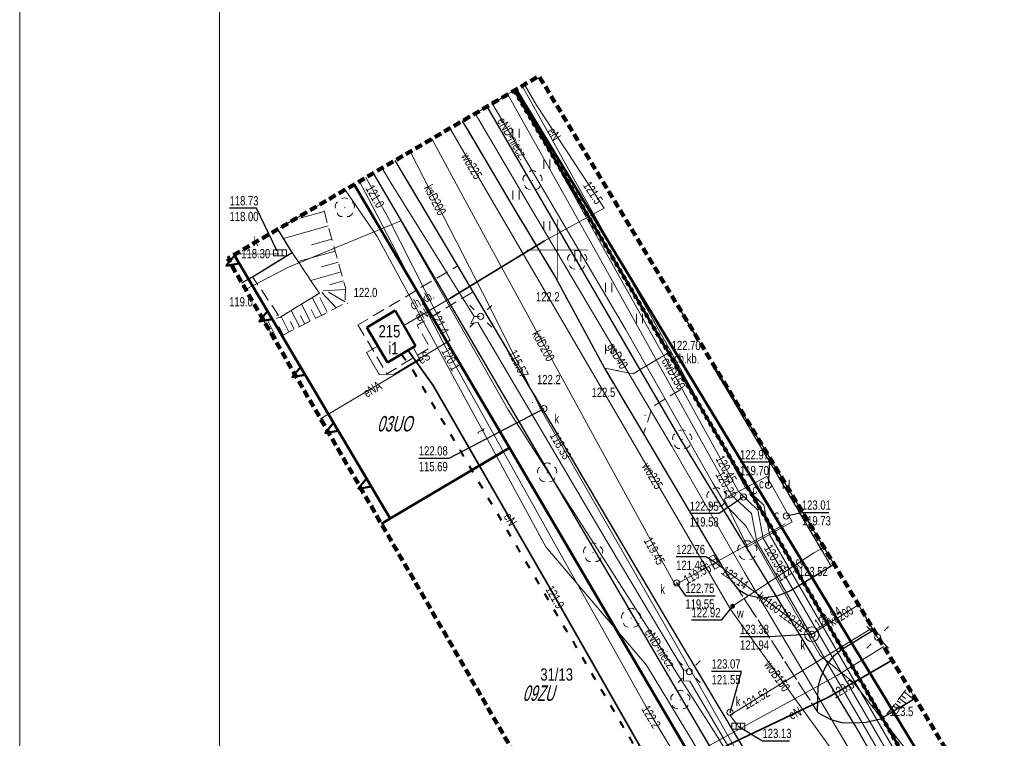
# Model space of a CAD drawing. Header units: millimetres. Extents: x 7464056 to 7464277, y 5957530 to 5957827.
# Tile 19 of 22: x 7464056 to 7464136, y 5957710 to 5957769. Entities that reach past the tile are written whole.
import ezdxf
from ezdxf.enums import TextEntityAlignment as Align

# ---------------------------------------------------------------- set-up
doc = ezdxf.new("R2010")
doc.units = ezdxf.units.MM
doc.header["$MEASUREMENT"] = 0
for name, pattern in [('1', [0.6, 0.3, -0.3]), ('1.0_0.5', [1.5, 1, -0.5]), ('1.5_0.5', [2, 1.5, -0.5]), ('2', [0.9, 0.6, -0.3]), ('219-500', [0]), ('ACAD_ISO03W100', [30, 12, -18]), ('egug-500', [1, 0.5, -0.5])]:
    doc.linetypes.add(name, pattern=pattern)
doc.layers.get('0').update_dxf_attribs({"color": 2, "linetype": 'CONTINUOUS', "lineweight": 0, "plot": 0})
for name, color, linetype in [('000 Inne (niezydentyfikowane)', 7, 'CONTINUOUS'), ('203-punkt graniczny', 7, 'CONTINUOUS'), ('218-kontur użytku gruntowego', 7, 'CONTINUOUS'), ('312-budynek ewidencyjny', 7, 'CONTINUOUS'), ('312-oznaczenie budynku ewidencyjnego', 7, 'CONTINUOUS'), ('312-oznaczenie budynku ewidencyjnego-Atr117', 7, 'CONTINUOUS'), ('chodnik', 7, 'CONTINUOUS'), ('chodnik-Atr17', 7, 'CONTINUOUS'), ('drzewo liściaste', 7, 'CONTINUOUS'), ('jezdnia', 7, 'CONTINUOUS'), ('komora podziemna', 7, 'CONTINUOUS'), ('kratka ściekowa', 7, 'CONTINUOUS'), ('kratka ściekowa-Atr17', 7, 'CONTINUOUS'), ('krawężnik', 7, 'CONTINUOUS'), ('latarnia', 7, 'CONTINUOUS'), ('obudowa ochronna przewodu', 7, 'CONTINUOUS'), ('pikieta naturalna', 7, 'CONTINUOUS'), ('pikieta naturalna-Atr2', 7, 'CONTINUOUS'), ('pikieta sztuczna', 7, 'CONTINUOUS'), ('pikieta sztuczna-Atr2', 7, 'CONTINUOUS'), ('przewód ciepłowniczy', 7, 'CONTINUOUS'), ('przewód ciepłowniczy-Atr1', 7, 'CONTINUOUS'), ('przewód elektroenergetyczny podziemny', 7, 'CONTINUOUS'), ('przewód elektroenergetyczny podziemny-Atr1', 7, 'CONTINUOUS'), ('przewód gazowy', 7, 'CONTINUOUS'), ('przewód gazowy-Atr1', 7, 'CONTINUOUS'), ('przewód kanalizacyjny', 7, 'CONTINUOUS'), ('przewód kanalizacyjny-Atr1', 7, 'CONTINUOUS'), ('przewód telekomunikacyjny podziemny', 7, 'CONTINUOUS'), ('przewód telekomunikacyjny podziemny-Atr1', 7, 'CONTINUOUS'), ('przewód wodociągowy', 7, 'CONTINUOUS'), ('przewód wodociągowy-Atr1', 7, 'CONTINUOUS'), ('rzedna', 7, 'CONTINUOUS'), ('rzedna-Atr2', 7, 'CONTINUOUS'), ('rzedna-Atr3', 7, 'CONTINUOUS'), ('SIATKA_KWADRATOW', 7, 'CONTINUOUS'), ('skarpa nieumocniona', 7, 'CONTINUOUS'), ('skarpa umocniona', 7, 'CONTINUOUS'), ('studnia kanalizacyjna', 7, 'CONTINUOUS'), ('studnia kanalizacyjna-Atr17', 7, 'CONTINUOUS'), ('trawnik', 7, 'CONTINUOUS'), ('właz do komory lub kanału - okrągły', 7, 'CONTINUOUS'), ('właz do komory lub kanału - okrągły-Atr17', 7, 'CONTINUOUS'), ('Zakres', 7, 'CONTINUOUS'), ('zasuwa lub zawór', 7, 'CONTINUOUS'), ('zasuwa lub zawór-Atr17', 7, 'CONTINUOUS')]:
    doc.layers.add(name, color=color, linetype=linetype)
for name, color, linetype, lineweight in [('211-numer działki ewidencyjnej', 3, 'CONTINUOUS', 30), ('219-działka ewidencyjna', 3, 'CONTINUOUS', 30), ('__A-Tabelka', 7, 'CONTINUOUS', 18), ('_E-kabel el', 1, 'ACAD_ISO03W100', 40)]:
    doc.layers.add(name, color=color, linetype=linetype, lineweight=lineweight)
doc.styles.get("Standard").update_dxf_attribs({"font": 'Working1250', "width": 0.75})

# ---------------------------------------------------------------- blocks, each defined once
blk = doc.blocks.new('203')
at = {"linetype": 'Continuous', "lineweight": 0}
h = blk.add_hatch(color=0, dxfattribs=at)
edge = h.paths.add_edge_path()
edge.add_arc((0, 0), 0.045, 0, 360)
blk = doc.blocks.new('PW01')
at = {"linetype": 'Continuous', "lineweight": 13}
h = blk.add_hatch(color=0, dxfattribs=at)
edge = h.paths.add_edge_path()
edge.add_arc((0, 0), 0.045, 0, 360)
blk = doc.blocks.new('TU04')
at = {"color": 0, "linetype": 'Continuous', "lineweight": 13}
for p, q in [((0, 0), (0, 0.75)), ((0.5, 0), (0.5, 0.75))]:
    blk.add_line(p, q, dxfattribs=at)
blk = doc.blocks.new('US05')
at = {"color": 0, "linetype": 'Continuous', "lineweight": 13}
for p, q in [((-0.525, -0.25), (-0.525, 0.25)), ((-0.525, 0.25), (-0.175, 0.25)), ((-0.175, -0.25), (-0.175, 0.25)), ((-0.175, 0.25), (0.175, 0.25)), ((0.175, -0.25), (0.175, 0.25)), ((0.175, 0.25), (0.525, 0.25)), ((0.525, -0.25), (0.525, 0.25)), ((-0.525, -0.25), (-0.175, -0.25)), ((-0.175, -0.25), (0.175, -0.25)), ((0.175, -0.25), (0.525, -0.25))]:
    blk.add_line(p, q, dxfattribs=at)
blk = doc.blocks.new('OP021')
at = {"linetype": 'Continuous', "lineweight": 13}
h = blk.add_hatch(color=0, dxfattribs=at)
edge = h.paths.add_edge_path()
edge.add_arc((0, 0), 0.05, 0, 360)
at = {"color": 0, "linetype": 'Continuous', "lineweight": 13}
for centre, start, end in [((0, 0.4), 49.272, 130.728), ((-0.38, 0.124), 121.308, 202.548), ((0.38, 0.124), 337.452, 58.692), ((-0.235, -0.324), 193.221, 274.871), ((0.235, -0.324), 265.129, 346.779)]:
    blk.add_arc(centre, 0.4, start, end, dxfattribs=at)
blk = doc.blocks.new('US15')
at = {"color": 0, "linetype": 'Continuous', "lineweight": 13}
blk.add_circle((0, 0), 0.25, dxfattribs=at)
blk = doc.blocks.new('SM01')
at = {"color": 0, "linetype": 'Continuous', "lineweight": 13}
for p, q in [((-0.53, 0.531), (-0.883, 0.884)), ((0.531, 0.531), (0.884, 0.884)), ((-0.53, -0.53), (-0.883, -0.883)), ((0.531, -0.53), (0.884, -0.883))]:
    blk.add_line(p, q, dxfattribs=at)
blk.add_circle((0, 0), 0.25, dxfattribs=at)
blk = doc.blocks.new('US22')
at = {"color": 0, "linetype": 'Continuous', "lineweight": 13}
blk.add_circle((0, 0), 0.25, dxfattribs=at)
blk = doc.blocks.new('US25')
at = {"linetype": 'Continuous', "lineweight": 0}
h = blk.add_hatch(color=0, dxfattribs=at)
edge = h.paths.add_edge_path()
edge.add_arc((0, 0), 0.2, 0, 360)

msp = doc.modelspace()

# ---------------------------------------------------------------- linework, layer by layer
at = {"layer": '000 Inne (niezydentyfikowane)', "color": 7, "linetype": 'Continuous', "lineweight": 13}
for p, q in [((7464081.1, 5957753.13), (7464079.12, 5957752.58)), ((7464081.43, 5957751.96), (7464077.8, 5957750.94)), ((7464081.73, 5957750.88), (7464080.07, 5957750.41)), ((7464082, 5957749.9), (7464078.99, 5957749.06)), ((7464082.25, 5957749.02), (7464080.89, 5957748.64)), ((7464082.47, 5957748.23), (7464080.01, 5957747.54)), ((7464082.68, 5957747.5), (7464081.56, 5957747.19)), ((7464082.08, 5957745.32), (7464080.9, 5957746.55)), ((7464082.83, 5957746.8), (7464080.98, 5957746.7)), ((7464082.79, 5957745.8), (7464081.45, 5957746.59)), ((7464079.96, 5957744.24), (7464079.26, 5957745.61)), ((7464080.88, 5957744.71), (7464080.14, 5957746.15)), ((7464081.35, 5957744.95), (7464080.74, 5957746.16)), ((7464079.09, 5957743.79), (7464078.42, 5957745.1)), ((7464080.41, 5957744.47), (7464080.06, 5957745.17)), ((7464077.25, 5957742.86), (7464076.49, 5957744.36)), ((7464078.24, 5957743.36), (7464077.61, 5957744.6)), ((7464078.66, 5957743.58), (7464078.34, 5957744.21)), ((7464079.52, 5957744.01), (7464079.18, 5957744.68)), ((7464077.77, 5957743.12), (7464077.43, 5957743.79)), ((7464111.034, 5957743.375), (7464111.01, 5957743.36)), ((7464112.882, 5957740.319), (7464112.8, 5957740.27)), ((7464114.835, 5957737.089), (7464114.72, 5957737.02)), ((7464116.79, 5957733.854), (7464116.65, 5957733.77)), ((7464118.748, 5957730.617), (7464118.57, 5957730.51)), ((7464120.564, 5957727.613), (7464120.36, 5957727.49)), ((7464128.35, 5957714.52), (7464128.59, 5957714.337)), ((7464127.7, 5957713.68), (7464128.28, 5957713.23)), ((7464127.88, 5957713.92), (7464128.22, 5957713.66)), ((7464128.1, 5957714.2), (7464128.89, 5957713.59)), ((7464127.06, 5957712.86), (7464127.32, 5957712.66)), ((7464127.22, 5957713.06), (7464127.39, 5957712.93)), ((7464127.38, 5957713.27), (7464127.8, 5957712.94)), ((7464127.54, 5957713.48), (7464127.79, 5957713.28)), ((7464126.74, 5957712.45), (7464126.83, 5957712.38)), ((7464126.9, 5957712.65), (7464126.99, 5957712.59))]:
    msp.add_line(p, q, dxfattribs=at)
at = {"layer": '000 Inne (niezydentyfikowane)', "color": 56, "linetype": 'Continuous', "lineweight": 50, "flags": 128}
for points in [[(7464096.51, 5957762.918), (7464119.97, 5957723.029), (7464129.82, 5957706.056)], [(7464194.89, 5957593.94), (7464195.967, 5957590.719), (7464186.213, 5957609.558), (7464182.663, 5957614.998), (7464176.499, 5957625.621), (7464176.492, 5957625.631), (7464162.981, 5957648.914), (7464162.94, 5957648.984), (7464158.056, 5957657.401), (7464158.016, 5957657.47), (7464129.82, 5957706.056), (7464119.97, 5957723.029), (7464096.51, 5957762.918)], [(7464273.22, 5957619.103), (7464256.633, 5957609.097), (7464248.534, 5957622.926), (7464194.89, 5957593.94), (7464193.43, 5957597.96), (7464192.91, 5957604.22), (7464189.03, 5957611.03), (7464188.444, 5957611.585), (7464159.394, 5957659.51), (7464096.659, 5957763.005)], [(7464096.659, 5957763.005), (7464159.394, 5957659.51), (7464188.444, 5957611.585), (7464189.03, 5957611.03), (7464192.91, 5957604.22), (7464193.43, 5957597.96), (7464194.89, 5957593.94)], [(7464113.452, 5957704.425), (7464096.13, 5957733.973), (7464083.537, 5957755.315)], [(7464096.13, 5957733.973), (7464086.461, 5957728.242), (7464085.738, 5957727.813)], [(7464096.13, 5957733.973), (7464113.452, 5957704.425), (7464102.889, 5957698.194)]]:
    msp.add_lwpolyline(points, dxfattribs=at)
at = {"layer": '000 Inne (niezydentyfikowane)', "color": 253, "linetype": '1', "lineweight": 100, "flags": 128}
msp.add_lwpolyline([(7464096.51, 5957762.918), (7464119.97, 5957723.029), (7464129.82, 5957706.056), (7464158.016, 5957657.47), (7464158.056, 5957657.401), (7464162.94, 5957648.984), (7464162.981, 5957648.914), (7464176.492, 5957625.631), (7464176.499, 5957625.621), (7464182.663, 5957614.998), (7464186.213, 5957609.558), (7464195.967, 5957590.719), (7464195.97, 5957590.71), (7464198.51, 5957586.21), (7464201.941, 5957582.25), (7464205.521, 5957578.87), (7464209.991, 5957575.1), (7464215.369, 5957570.98), (7464206.32, 5957560.132), (7464194.92, 5957546.46), (7464194.899, 5957546.456), (7464191.954, 5957545.875), (7464191.47, 5957545.78), (7464189.787, 5957545.447)], dxfattribs=at)
at = {"layer": '000 Inne (niezydentyfikowane)', "color": 253, "linetype": '1', "lineweight": 13, "flags": 128}
msp.add_lwpolyline([(7464158.016, 5957657.47), (7464129.82, 5957706.056), (7464119.97, 5957723.029), (7464096.51, 5957762.918)], dxfattribs=at)
at = {"layer": '000 Inne (niezydentyfikowane)', "color": 56, "linetype": 'Continuous', "lineweight": 13, "flags": 128}
for points in [[(7464083.537, 5957755.315), (7464096.13, 5957733.973)], [(7464085.738, 5957727.813), (7464086.461, 5957728.242), (7464096.13, 5957733.973)]]:
    msp.add_lwpolyline(points, dxfattribs=at)
at = {"layer": '000 Inne (niezydentyfikowane)', "color": 178, "linetype": 'Continuous', "lineweight": 50}
msp.add_lwpolyline([(7464073.797, 5957749.607), (7464086.461, 5957728.242)], dxfattribs=at)
at = {"layer": '000 Inne (niezydentyfikowane)', "color": 178, "linetype": 'Continuous', "lineweight": 50, "flags": 128}
for points in [[(7464073.829, 5957749.552), (7464073.16, 5957748.72), (7464074.212, 5957748.907)], [(7464076.506, 5957745.036), (7464075.837, 5957744.204), (7464076.889, 5957744.391)], [(7464079.183, 5957740.52), (7464078.514, 5957739.687), (7464079.566, 5957739.875)], [(7464081.86, 5957736.004), (7464081.191, 5957735.171), (7464082.243, 5957735.358)], [(7464084.537, 5957731.487), (7464083.868, 5957730.655), (7464084.919, 5957730.842)]]:
    msp.add_lwpolyline(points, close=True, dxfattribs=at)
at = {"layer": '218-kontur użytku gruntowego', "color": 3, "linetype": 'egug-500', "lineweight": 18, "flags": 128}
for points in [[(7464094.297, 5957761.621), (7464109.95, 5957734.72)], [(7464109.95, 5957734.72), (7464094.297, 5957761.621)], [(7464099.57, 5957731.53), (7464085.085, 5957756.223)], [(7464085.085, 5957756.223), (7464099.57, 5957731.53)], [(7464109.95, 5957734.72), (7464124.12, 5957711.48)], [(7464124.12, 5957711.48), (7464109.95, 5957734.72)], [(7464116.7, 5957702.41), (7464099.57, 5957731.53)], [(7464099.57, 5957731.53), (7464116.7, 5957702.41)], [(7464124.12, 5957711.48), (7464126.69, 5957707.01)], [(7464126.69, 5957707.01), (7464124.12, 5957711.48)]]:
    msp.add_lwpolyline(points, dxfattribs=at)
at = {"layer": '219-działka ewidencyjna', "linetype": '219-500', "flags": 128}
for points in [[(7464109.95, 5957734.72), (7464094.297, 5957761.621)], [(7464099.57, 5957731.53), (7464085.085, 5957756.223)], [(7464124.12, 5957711.48), (7464109.95, 5957734.72)], [(7464116.7, 5957702.41), (7464099.57, 5957731.53)], [(7464126.69, 5957707.01), (7464124.12, 5957711.48)]]:
    msp.add_lwpolyline(points, dxfattribs=at)
at = {"layer": '312-budynek ewidencyjny', "color": 7, "linetype": 'Continuous', "lineweight": 50, "flags": 128}
for points in [[(7464084.56, 5957743.73), (7464086.86, 5957745.1)], [(7464086.86, 5957745.1), (7464088.51, 5957742.23)], [(7464086.23, 5957740.88), (7464084.56, 5957743.73)], [(7464088.51, 5957742.23), (7464086.23, 5957740.88)]]:
    msp.add_lwpolyline(points, dxfattribs=at)
at = {"layer": '__A-Tabelka', "ltscale": 5}
for points in [[(7464266.428, 5957826.876), (7464056.428, 5957826.876), (7464056.428, 5957529.876), (7464266.428, 5957529.876)], [(7464263.228, 5957823.676), (7464072.628, 5957823.676), (7464072.628, 5957533.076), (7464263.228, 5957533.076)]]:
    msp.add_lwpolyline(points, close=True, dxfattribs=at)
at = {"layer": '_E-kabel el', "ltscale": 0.05}
msp.add_lwpolyline([(7464087.37, 5957741.555), (7464088.274, 5957740.255), (7464088.274, 5957740.255), (7464108.163, 5957706.574), (7464108.163, 5957706.574), (7464115.284, 5957694.417), (7464107.767, 5957690.712), (7464119.842, 5957669.986), (7464127.199, 5957674.201), (7464153.719, 5957628.799), (7464159.587, 5957619.328), (7464161.393, 5957613.844), (7464166.778, 5957604.959), (7464163.85, 5957591.454), (7464163.85, 5957589.14), (7464165.616, 5957586.064)], dxfattribs=at)
at = {"layer": 'chodnik', "color": 7, "linetype": '1.0_0.5', "lineweight": 18, "flags": 128}
for points in [[(7464096.513, 5957762.92), (7464108.99, 5957741.66), (7464106.13, 5957739.98), (7464103.81, 5957740.43), (7464106.98, 5957735.12), (7464107.7, 5957737.3), (7464110.55, 5957739.03), (7464119.97, 5957723.03), (7464122.19, 5957724.38), (7464112.77, 5957740.32), (7464112.852, 5957740.367)], [(7464111.31, 5957742.918), (7464111.28, 5957742.9), (7464109.884, 5957745.278)]]:
    msp.add_lwpolyline(points, dxfattribs=at)
for points in [[(7464080.71, 5957746.49), (7464078.5, 5957749.79), (7464075.3, 5957747.83), (7464077.51, 5957744.54)], [(7464083.84, 5957743.93), (7464086.18, 5957739.97), (7464089.69, 5957742.09), (7464088.63, 5957743.9), (7464093.17, 5957746.61), (7464091.92, 5957748.72)], [(7464086.23, 5957740.88), (7464084.56, 5957743.73), (7464086.86, 5957745.1), (7464088.51, 5957742.23)]]:
    msp.add_lwpolyline(points, close=True, dxfattribs=at)
at = {"layer": 'jezdnia', "color": 7, "linetype": '1.5_0.5', "lineweight": 18, "flags": 128}
for points in [[(7464129.003, 5957713.654), (7464127.27, 5957712.63), (7464126.17, 5957712), (7464125.02, 5957711.71), (7464124, 5957711.67), (7464123.08, 5957711.69), (7464122.17, 5957711.93), (7464121.21, 5957712.46), (7464121.08, 5957712.58), (7464114.67, 5957722.48), (7464114.04, 5957723.26), (7464113.54, 5957724.04), (7464106.98, 5957735.12), (7464103.81, 5957740.43), (7464099.85, 5957747.76), (7464096.33, 5957753.61), (7464092.76, 5957759.66), (7464092.296, 5957760.448)], [(7464086.851, 5957757.258), (7464091.92, 5957748.72), (7464093.17, 5957746.61), (7464100.88, 5957733.62), (7464109.13, 5957719.6), (7464117.32, 5957705.91), (7464124.79, 5957693.36), (7464131.59, 5957681.85), (7464137.77, 5957671.55), (7464145.7, 5957658.29), (7464153.31, 5957645.2), (7464161.81, 5957630.88), (7464165.59, 5957624.29), (7464166.01, 5957623.09), (7464166.28, 5957621.51), (7464166.24, 5957620.22), (7464165.92, 5957618.44), (7464168.97, 5957613.22), (7464169.49, 5957613.31), (7464170.42, 5957613.31), (7464171.31, 5957612.99), (7464172.23, 5957612.07), (7464174.42, 5957607.65), (7464180.26, 5957595.46), (7464181.97, 5957591.93), (7464181.97, 5957591.41), (7464181.65, 5957590.58), (7464181.19, 5957590.07), (7464180.8, 5957589.72), (7464180.45, 5957589.49), (7464177.71, 5957587.72), (7464174.48, 5957585.62), (7464174.04, 5957585.45), (7464173.25, 5957585.36), (7464172.37, 5957585.5), (7464170.33, 5957586.19), (7464174.29, 5957579.29), (7464174.66, 5957580.9), (7464175.14, 5957581.82), (7464175.95, 5957582.64), (7464182.63, 5957586.49), (7464183.82, 5957586.55), (7464184.39, 5957586.13), (7464185.16, 5957585.13), (7464186.91, 5957580.49), (7464187.35, 5957579.06), (7464188.33, 5957575.91), (7464191.48, 5957567.03), (7464194.04, 5957559.04), (7464194.66, 5957556.96), (7464194.8, 5957555.42), (7464194.36, 5957553.91), (7464193.7, 5957553.12), (7464193.01, 5957552.89), (7464195.32, 5957546.4), (7464196.35, 5957545.53), (7464197.42, 5957544.45), (7464198.3, 5957543.12), (7464199.02, 5957541.65), (7464199.69, 5957539.99), (7464200.28, 5957536.84), (7464200.881, 5957534.249)], [(7464074.425, 5957747.35), (7464075.3, 5957747.83), (7464078.5, 5957749.79), (7464077.341, 5957751.684)], [(7464122.43, 5957724.525), (7464122.19, 5957724.38), (7464119.97, 5957723.03), (7464118.88, 5957722.38), (7464117.87, 5957721.97), (7464116.55, 5957721.76), (7464115.37, 5957722.04)], [(7464115.37, 5957722.04), (7464114.67, 5957722.48), (7464121.08, 5957712.58), (7464121.12, 5957714.65), (7464121.36, 5957715.46), (7464121.77, 5957716.3), (7464122.44, 5957717.17), (7464123.1, 5957717.69), (7464125.636, 5957719.224)]]:
    msp.add_lwpolyline(points, dxfattribs=at)
at = {"layer": 'komora podziemna', "color": 212, "linetype": 'Continuous', "lineweight": 18, "flags": 128}
msp.add_lwpolyline([(7464115.41, 5957725.94), (7464113.52, 5957729.81), (7464116.98, 5957731.66), (7464119.03, 5957727.99)], close=True, dxfattribs=at)
at = {"layer": 'komora podziemna', "color": 34, "linetype": 'Continuous', "lineweight": 18, "flags": 128}
msp.add_lwpolyline([(7464120.62, 5957719.47), (7464120.85, 5957719.42), (7464121.04, 5957719.29), (7464121.11, 5957719.19), (7464121.17, 5957719.1), (7464121.22, 5957718.87), (7464121.17, 5957718.64), (7464121.04, 5957718.45), (7464120.85, 5957718.32), (7464120.62, 5957718.27), (7464120.39, 5957718.32), (7464120.2, 5957718.45), (7464120.07, 5957718.64), (7464120.02, 5957718.87), (7464120.07, 5957719.1), (7464120.14, 5957719.21), (7464120.2, 5957719.29), (7464120.39, 5957719.42)], close=True, dxfattribs=at)
at = {"layer": 'krawężnik', "color": 7, "linetype": 'Continuous', "lineweight": 25, "flags": 128}
for points in [[(7464092.296, 5957760.448), (7464092.76, 5957759.66), (7464096.33, 5957753.61), (7464099.85, 5957747.76), (7464103.81, 5957740.43), (7464106.98, 5957735.12), (7464113.54, 5957724.04), (7464114.04, 5957723.26), (7464114.67, 5957722.48)], [(7464165.92, 5957618.44), (7464166.24, 5957620.22), (7464166.28, 5957621.51), (7464166.01, 5957623.09), (7464165.59, 5957624.29), (7464161.81, 5957630.88), (7464153.31, 5957645.2), (7464145.7, 5957658.29), (7464137.77, 5957671.55), (7464131.59, 5957681.85), (7464124.79, 5957693.36), (7464117.32, 5957705.91), (7464109.13, 5957719.6), (7464100.88, 5957733.62), (7464093.17, 5957746.61), (7464091.92, 5957748.72), (7464086.851, 5957757.258)], [(7464074.425, 5957747.35), (7464075.3, 5957747.83), (7464078.5, 5957749.79), (7464077.341, 5957751.684)], [(7464122.43, 5957724.525), (7464122.19, 5957724.38), (7464119.97, 5957723.03), (7464118.88, 5957722.38), (7464117.87, 5957721.97), (7464116.55, 5957721.76), (7464115.37, 5957722.04), (7464114.67, 5957722.48)], [(7464121.08, 5957712.58), (7464121.12, 5957714.65), (7464121.36, 5957715.46), (7464121.77, 5957716.3), (7464122.44, 5957717.17), (7464123.1, 5957717.69), (7464125.636, 5957719.224)], [(7464129.003, 5957713.654), (7464127.27, 5957712.63), (7464126.17, 5957712), (7464125.02, 5957711.71), (7464124, 5957711.67), (7464123.08, 5957711.69), (7464122.17, 5957711.93), (7464121.21, 5957712.46), (7464121.08, 5957712.58)]]:
    msp.add_lwpolyline(points, dxfattribs=at)
at = {"layer": 'obudowa ochronna przewodu', "color": 7, "linetype": 'Continuous', "lineweight": 35, "flags": 128}
for points in [[(7464098.96, 5957750.74), (7464091.29, 5957746.08)], [(7464087.9, 5957741.87), (7464089.93, 5957739.01), (7464099.22, 5957722.9), (7464107.65, 5957708.11), (7464109.59, 5957707.38), (7464113.7, 5957709.84)], [(7464121.98, 5957713.76), (7464127.114, 5957716.779)], [(7464121.98, 5957713.76), (7464113.7, 5957709.84)]]:
    msp.add_lwpolyline(points, dxfattribs=at)
at = {"layer": 'przewód ciepłowniczy', "color": 212, "linetype": 'Continuous', "lineweight": 18, "flags": 128}
for points in [[(7464103.92, 5957748.46), (7464114.11, 5957730.13), (7464115.73, 5957728.66), (7464116.17, 5957726.36), (7464126.89, 5957707.95), (7464137.84, 5957689.19), (7464146.21, 5957674.86), (7464152.28, 5957664.46), (7464161.08, 5957651.27), (7464162.12, 5957649.72), (7464163.04, 5957650.25), (7464152.88, 5957665.53), (7464154.08, 5957666.32), (7464152.4, 5957668.42), (7464151.59, 5957667.96), (7464140.62, 5957686.79), (7464127.06, 5957709.89), (7464117.18, 5957726.94), (7464116.74, 5957729.33), (7464115.25, 5957730.74), (7464109.65, 5957740.97), (7464101.44, 5957755.58), (7464097.151, 5957763.294)], [(7464095.987, 5957762.611), (7464103.92, 5957748.46)], [(7464162.58, 5957649.98), (7464152.58, 5957665), (7464151.11, 5957667.62), (7464146.7, 5957675.19), (7464139.23, 5957687.99), (7464126.98, 5957708.92), (7464116.68, 5957726.65), (7464116.23, 5957728.92), (7464114.68, 5957730.44), (7464109.05, 5957740.64), (7464104.45, 5957748.87), (7464100.89, 5957755.22), (7464096.568, 5957762.952)]]:
    msp.add_lwpolyline(points, dxfattribs=at)
at = {"layer": 'przewód elektroenergetyczny podziemny', "color": 1, "linetype": 'Continuous', "lineweight": 18, "flags": 128}
for points in [[(7464087.56, 5957743.88), (7464091.29, 5957746.08), (7464098.96, 5957750.74), (7464103.8, 5957753.38), (7464098.31, 5957761.72), (7464097.338, 5957763.403)], [(7464139.15, 5957694.5), (7464128.99, 5957708.6), (7464123.96, 5957715), (7464121.29, 5957717.15), (7464115.27, 5957727.64), (7464113.72, 5957729.21), (7464112.57, 5957731.17), (7464105.52, 5957743.58), (7464096.27, 5957759.26), (7464094.725, 5957761.872)], [(7464085.787, 5957756.634), (7464086.43, 5957755.58), (7464093.26, 5957744.62), (7464093.69, 5957744.62)], [(7464109.92, 5957708.44), (7464107.19, 5957712.99), (7464099.68, 5957726.38), (7464091.49, 5957741.04), (7464084.69, 5957754.18), (7464083.955, 5957755.56)], [(7464084.481, 5957755.869), (7464086.23, 5957752.71), (7464091.31, 5957742.69), (7464086.78, 5957739.93), (7464085.57, 5957739.92), (7464084.54, 5957741.69), (7464085.45, 5957742.22)], [(7464074.736, 5957746.813), (7464078.2, 5957748.61), (7464087.32, 5957752.37)], [(7464087.32, 5957752.37), (7464095.98, 5957737.1), (7464105.9, 5957721.64), (7464112.85, 5957710.77), (7464118.26, 5957701.85), (7464125.41, 5957690.07), (7464132.72, 5957677.58), (7464134.57, 5957673.2), (7464138.74, 5957666.32), (7464145.7, 5957654.46), (7464154.32, 5957639.85), (7464161.46, 5957628.22), (7464166.09, 5957620.42), (7464169.69, 5957613.63), (7464179.16, 5957595.67), (7464181.63, 5957596.77), (7464187.58, 5957599.66), (7464192.68, 5957601.41), (7464193.82, 5957601.82)], [(7464110.56, 5957715.88), (7464110.21, 5957715.98), (7464103.44, 5957727.35), (7464093.55, 5957744.13), (7464092.98, 5957744.05), (7464093.26, 5957744.62), (7464093.69, 5957744.62)], [(7464087.9, 5957741.87), (7464089.93, 5957739.01), (7464099.22, 5957722.9), (7464107.65, 5957708.11), (7464109.59, 5957707.38), (7464113.7, 5957709.84), (7464121.98, 5957713.76), (7464127.114, 5957716.779)], [(7464088.86, 5957741.11), (7464088.32, 5957742.12)], [(7464080.816, 5957736.313), (7464088.86, 5957741.11)], [(7464125.987, 5957718.642), (7464125.95, 5957718.62), (7464124.294, 5957721.443)], [(7464152.34, 5957645.23), (7464151.59, 5957644.71), (7464148.13, 5957650.43), (7464139.7, 5957665.32), (7464140.13, 5957665.71), (7464132.62, 5957678.31), (7464126.66, 5957688.35), (7464117.8, 5957703.05), (7464110.73, 5957715.08), (7464110.21, 5957715.1), (7464110.21, 5957715.98), (7464110.56, 5957715.88)]]:
    msp.add_lwpolyline(points, dxfattribs=at)
at = {"layer": 'przewód gazowy', "color": 52, "linetype": 'Continuous', "lineweight": 18, "flags": 128}
msp.add_lwpolyline([(7464093.334, 5957761.057), (7464097.55, 5957753.89), (7464109.26, 5957734.1), (7464115.16, 5957723.86), (7464123.88, 5957709.15), (7464134.72, 5957690.93), (7464143.09, 5957676.91), (7464149.7, 5957665.65), (7464156.83, 5957653.79), (7464162.79, 5957643.63), (7464167.44, 5957635.73), (7464175.9, 5957621.63), (7464182.75, 5957610.05), (7464191.05, 5957595.99), (7464199.23, 5957582.14), (7464201.17, 5957579.06), (7464201.31, 5957578.82)], dxfattribs=at)
at = {"layer": 'przewód kanalizacyjny', "color": 34, "linetype": 'Continuous', "lineweight": 18, "flags": 128}
for points in [[(7464089.824, 5957759), (7464093.03, 5957753.06), (7464103.66, 5957733.62), (7464109.54, 5957722.88)], [(7464088.076, 5957757.975), (7464093.94, 5957746.55), (7464098.78, 5957736.87), (7464109.26, 5957718.63), (7464117.56, 5957704.09), (7464120.37, 5957699.24), (7464130.04, 5957683.57), (7464144.49, 5957660.22), (7464144.68, 5957659.92), (7464148.27, 5957653.94), (7464160.34, 5957635.1), (7464160.48, 5957634.89)], [(7464073.887, 5957749.66), (7464077.43, 5957749.68)], [(7464109.54, 5957722.88), (7464118.46, 5957727.81)], [(7464120.62, 5957718.87), (7464120.15, 5957719.21), (7464112.71, 5957724.73)], [(7464120.62, 5957718.87), (7464124.404, 5957721.261)], [(7464125.53, 5957719.398), (7464114.2, 5957712.46), (7464113.97, 5957712.32), (7464114.58, 5957711.51)], [(7464126.449, 5957717.878), (7464122.67, 5957715.53)], [(7464122.67, 5957715.53), (7464109.25, 5957708.17), (7464109.9, 5957706.65)]]:
    msp.add_lwpolyline(points, dxfattribs=at)
at = {"layer": 'przewód telekomunikacyjny podziemny', "color": 30, "linetype": 'Continuous', "lineweight": 18, "flags": 128}
msp.add_lwpolyline([(7464173.56, 5957629.98), (7464173.3, 5957629.92), (7464170.34, 5957629.31), (7464162.06, 5957623.92), (7464161.72, 5957623.7), (7464161.34, 5957624.32), (7464141.5, 5957657.19), (7464121.46, 5957692.84), (7464107.23, 5957716.37), (7464099.06, 5957725.95), (7464085.39, 5957751.08), (7464082.794, 5957754.88)], dxfattribs=at)
at = {"layer": 'przewód wodociągowy', "color": 5, "linetype": 'Continuous', "lineweight": 18, "flags": 128}
for points in [[(7464091.295, 5957759.862), (7464114.05, 5957720.84)], [(7464121.596, 5957725.906), (7464120.79, 5957725.46), (7464114.2, 5957721.14), (7464114.05, 5957720.84)], [(7464114.05, 5957720.84), (7464126.19, 5957704.04), (7464134.74, 5957689.1)]]:
    msp.add_lwpolyline(points, dxfattribs=at)
at = {"layer": 'rzedna-Atr2', "color": 7, "flags": 128}
for points in [[(7464077.26, 5957749.97), (7464075.61, 5957753.38), (7464073.433, 5957753.38)], [(7464098.91, 5957737.14), (7464091.19, 5957733.12), (7464088.769, 5957733.12)], [(7464117.1, 5957730.93), (7464117.2, 5957732.8), (7464114.797, 5957732.8)], [(7464115.08, 5957729.99), (7464113.12, 5957728.64), (7464110.721, 5957728.64)], [(7464118.55, 5957728.45), (7464119.81, 5957728.73), (7464121.983, 5957728.73)], [(7464112.71, 5957724.73), (7464112.02, 5957725.13), (7464109.621, 5957725.13)], [(7464109.66, 5957723.03), (7464110.37, 5957721.99), (7464112.796, 5957721.99)], [(7464114.2, 5957721.14), (7464113.27, 5957720.02), (7464110.871, 5957720.02)], [(7464120.62, 5957718.87), (7464117.22, 5957718.66), (7464114.794, 5957718.66)], [(7464113.99, 5957712.54), (7464114.92, 5957715.86), (7464112.494, 5957715.86)], [(7464114.66, 5957711.42), (7464116.62, 5957710.23), (7464118.797, 5957710.23)]]:
    msp.add_lwpolyline(points, dxfattribs=at)
at = {"layer": 'SIATKA_KWADRATOW', "color": 7, "const_width": 0.065}
for points in [[(7464100, 5957747.5), (7464100, 5957752.5)], [(7464097.5, 5957750), (7464102.5, 5957750)]]:
    msp.add_lwpolyline(points, dxfattribs=at)
at = {"layer": 'SIATKA_KWADRATOW', "color": 7}
msp.add_point((7464100, 5957750), dxfattribs=at)
at = {"layer": 'skarpa nieumocniona', "color": 7, "linetype": '1.0_0.5', "lineweight": 18, "flags": 128}
for points in [[(7464082.83, 5957746.95), (7464082.79, 5957745.68), (7464077.08, 5957742.77), (7464076.19, 5957744.3), (7464077.51, 5957744.54), (7464080.71, 5957746.49), (7464078.5, 5957749.79), (7464077.34, 5957751.68), (7464080.92, 5957753.78)], [(7464082.83, 5957746.95), (7464082.79, 5957745.68), (7464077.08, 5957742.77), (7464076.19, 5957744.3), (7464077.51, 5957744.54), (7464080.71, 5957746.49), (7464078.5, 5957749.79), (7464077.34, 5957751.68), (7464080.92, 5957753.78)], [(7464129, 5957713.65), (7464127.27, 5957712.63), (7464126.58, 5957712.24), (7464128.42, 5957714.61)], [(7464129, 5957713.65), (7464127.27, 5957712.63), (7464126.58, 5957712.24), (7464128.42, 5957714.61)]]:
    msp.add_lwpolyline(points, close=True, dxfattribs=at)
at = {"layer": 'skarpa umocniona', "color": 7, "linetype": 'Continuous', "lineweight": 18, "flags": 128}
for points in [[(7464111.31, 5957742.92), (7464111.28, 5957742.9), (7464109.87, 5957745.3)], [(7464111.31, 5957742.92), (7464111.28, 5957742.9), (7464109.87, 5957745.3)], [(7464122.43, 5957724.53), (7464122.19, 5957724.38), (7464119.21, 5957729.43), (7464112.77, 5957740.32), (7464112.85, 5957740.37)], [(7464122.43, 5957724.53), (7464122.19, 5957724.38), (7464119.21, 5957729.43), (7464112.77, 5957740.32), (7464112.85, 5957740.37)]]:
    msp.add_lwpolyline(points, close=True, dxfattribs=at)
at = {"layer": 'trawnik', "color": 7, "linetype": '1.0_0.5', "lineweight": 18, "flags": 128}
for points in [[(7464108.99, 5957741.66), (7464106.13, 5957739.98), (7464103.81, 5957740.43), (7464099.85, 5957747.76), (7464096.33, 5957753.61), (7464092.76, 5957759.66), (7464092.3, 5957760.45), (7464096.51, 5957762.92)], [(7464111.31, 5957742.92), (7464111.28, 5957742.9), (7464109.88, 5957745.29)], [(7464122.43, 5957724.53), (7464122.19, 5957724.38), (7464112.77, 5957740.32), (7464112.85, 5957740.37)]]:
    msp.add_lwpolyline(points, close=True, dxfattribs=at)
at = {"layer": 'Zakres', "color": 134, "linetype": '2', "lineweight": 90, "flags": 128}
msp.add_lwpolyline([(7464273.07, 5957642.1), (7464173.57, 5957639.94), (7464098.51, 5957764.09), (7464073.29, 5957749.31), (7464127.02, 5957656.52), (7464126.84, 5957638.93), (7464125.08, 5957533.8), (7464273.77, 5957534.68)], close=True, dxfattribs=at)

# ---------------------------------------------------------------- block references
at = {"layer": '203-punkt graniczny', "color": 7, "linetype": 'Continuous', "lineweight": 18}
for p in [(7464109.95, 5957734.72), (7464099.57, 5957731.53), (7464124.12, 5957711.48)]:
    msp.add_blockref('203', p, dxfattribs=at)
at = {"layer": 'drzewo liściaste', "color": 94, "linetype": 'Continuous', "lineweight": 18}
for p in [(7464097.99, 5957755.63), (7464082.77, 5957753.43), (7464101.61, 5957749.17), (7464110.11, 5957734.64), (7464099.17, 5957731.95), (7464112.89, 5957729.96), (7464115.39, 5957725.65), (7464102.89, 5957725.48), (7464105.97, 5957720.17), (7464109.96, 5957713.55)]:
    msp.add_blockref('OP021', p, dxfattribs=at)
at = {"layer": 'kratka ściekowa', "color": 34, "linetype": 'Continuous', "lineweight": 18}
for p in [(7464077.51, 5957749.77), (7464114.66, 5957711.42)]:
    msp.add_blockref('US05', p, dxfattribs=at)
at = {"layer": 'kratka ściekowa', "color": 34, "linetype": 'Continuous', "lineweight": 18, "rotation": 299.18}
msp.add_blockref('US05', (7464112.71, 5957724.73), dxfattribs=at)
at = {"layer": 'latarnia', "color": 7, "linetype": 'Continuous', "lineweight": 18}
for p in [(7464093.79, 5957744.63), (7464125.95, 5957718.62), (7464110.68, 5957715.84)]:
    msp.add_blockref('SM01', p, dxfattribs=at)
at = {"layer": 'pikieta naturalna', "color": 7, "linetype": 'Continuous', "lineweight": 13}
for p in [(7464082.99, 5957745.68), (7464077.28, 5957744.7), (7464126.15, 5957712.17)]:
    msp.add_blockref('PW01', p, dxfattribs=at)
at = {"layer": 'pikieta sztuczna', "color": 7, "linetype": 'Continuous', "lineweight": 13}
for p in [(7464100.69, 5957746.1), (7464111.28, 5957742.9), (7464111.28, 5957742.9), (7464097.99, 5957737.64), (7464107.11, 5957736.59), (7464122.19, 5957724.38)]:
    msp.add_blockref('PW01', p, dxfattribs=at)
at = {"layer": 'rzedna', "color": 1, "linetype": 'Continuous', "lineweight": 18}
for p in [(7464086.23, 5957752.71), (7464103.8, 5957753.38), (7464091.31, 5957742.69), (7464091.49, 5957741.04), (7464107.19, 5957712.99)]:
    msp.add_blockref('PW01', p, dxfattribs=at)
at = {"layer": 'rzedna', "color": 34, "linetype": 'Continuous', "lineweight": 18}
for p in [(7464077.15, 5957749.68), (7464077.26, 5957749.97), (7464098.91, 5957737.14), (7464113.17, 5957724.39), (7464109.39, 5957723.16), (7464109.66, 5957723.03), (7464109.95, 5957723.11), (7464120.15, 5957719.22), (7464120.62, 5957718.87), (7464121.11, 5957719.18), (7464113.99, 5957712.54), (7464114.66, 5957711.42)]:
    msp.add_blockref('PW01', p, dxfattribs=at)
at = {"layer": 'rzedna', "color": 7, "linetype": 'Continuous', "lineweight": 18}
for p in [(7464098.61, 5957737.2), (7464098.78, 5957736.87)]:
    msp.add_blockref('PW01', p, dxfattribs=at)
at = {"layer": 'rzedna', "color": 212, "linetype": 'Continuous', "lineweight": 18}
for p in [(7464114.68, 5957730.44), (7464116.68, 5957726.65)]:
    msp.add_blockref('PW01', p, dxfattribs=at)
at = {"layer": 'rzedna', "color": 6, "linetype": 'Continuous', "lineweight": 18}
for p in [(7464117.1, 5957730.93), (7464115.08, 5957729.99), (7464118.55, 5957728.45), (7464115.41, 5957725.94)]:
    msp.add_blockref('PW01', p, dxfattribs=at)
at = {"layer": 'rzedna', "color": 5, "linetype": 'Continuous', "lineweight": 18}
msp.add_blockref('PW01', (7464120.79, 5957725.46), dxfattribs=at)
at = {"layer": 'rzedna', "color": 34, "linetype": 'Continuous', "lineweight": 18}
for p, rotation in [((7464112.71, 5957724.73), 299.18), ((7464114.2, 5957712.46), 31.479)]:
    msp.add_blockref('PW01', p, dxfattribs=dict(at, rotation=rotation))
at = {"layer": 'rzedna', "color": 1, "linetype": 'Continuous', "lineweight": 35}
for p in [(7464099.22, 5957722.9), (7464121.98, 5957713.76)]:
    msp.add_blockref('PW01', p, dxfattribs=at)
at = {"layer": 'rzedna', "color": 5, "linetype": 'Continuous', "lineweight": 18, "rotation": 300.8200000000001}
msp.add_blockref('PW01', (7464114.2, 5957721.14), dxfattribs=at)
at = {"layer": 'studnia kanalizacyjna', "color": 34, "linetype": 'Continuous', "lineweight": 18}
for p in [(7464098.91, 5957737.14), (7464109.66, 5957723.03), (7464113.99, 5957712.54)]:
    msp.add_blockref('US15', p, dxfattribs=at)
at = {"layer": 'trawnik', "color": 7, "linetype": 'Continuous', "lineweight": 18}
for p in [(7464096.399, 5957759.079), (7464098.899, 5957756.579), (7464096.399, 5957754.079), (7464098.899, 5957751.579), (7464101.399, 5957749.079), (7464103.899, 5957746.579), (7464106.399, 5957744.079), (7464103.899, 5957741.579), (7464118.284, 5957730.639)]:
    msp.add_blockref('TU04', p, dxfattribs=at)
at = {"layer": 'właz do komory lub kanału - okrągły', "color": 7, "linetype": 'Continuous', "lineweight": 18}
for p in [(7464117.1, 5957730.93), (7464115.08, 5957729.99), (7464118.55, 5957728.45), (7464120.62, 5957718.87)]:
    msp.add_blockref('US22', p, dxfattribs=at)
at = {"layer": 'zasuwa lub zawór', "color": 5, "linetype": 'Continuous', "lineweight": 18, "rotation": 300.8200000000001}
msp.add_blockref('US25', (7464114.2, 5957721.14), dxfattribs=at)

# ---------------------------------------------------------------- texts
at = {"layer": '000 Inne (niezydentyfikowane)', "color": 56, "linetype": 'Continuous', "lineweight": 13, "oblique": 15}
for s, width, p in [('03UO', 0.651, (7464085.39, 5957735.3)), ('09ZU', 0.624, (7464097.19, 5957713.47))]:
    msp.add_text(s, height=1.25, dxfattribs=dict(at, width=width)).set_placement(p)
at = {"layer": '211-numer działki ewidencyjnej', "color": 7, "linetype": 'Continuous', "lineweight": 18, "width": 0.79}
msp.add_text('31/13', height=1, dxfattribs=at).set_placement((7464098.62, 5957715.11))
at = {"layer": '312-oznaczenie budynku ewidencyjnego', "color": 7, "linetype": 'Continuous', "lineweight": 18, "width": 0.79}
msp.add_text('215', height=1, dxfattribs=at).set_placement((7464085.51, 5957742.92))
at = {"layer": '312-oznaczenie budynku ewidencyjnego-Atr117', "color": 7, "width": 0.765}
msp.add_text('i1', height=1, dxfattribs=at).set_placement((7464086.31, 5957741.54))
at = {"layer": 'chodnik-Atr17', "color": 7, "width": 0.765}
msp.add_text('ch.kb.', height=0.75, rotation=28.74, dxfattribs=at).set_placement((7464088.3, 5957745.12))
msp.add_text('ch.kb.', height=0.75, rotation=28.74, dxfattribs=at).set_placement((7464088.3, 5957745.12))
msp.add_text('ch.kb.', height=0.75, dxfattribs=at).set_placement((7464109.45, 5957740.83))
msp.add_text('ch.kb.', height=0.75, dxfattribs=at).set_placement((7464109.45, 5957740.83))
at = {"layer": 'kratka ściekowa-Atr17', "color": 34, "width": 0.765}
msp.add_text('k', height=0.75, dxfattribs=at).set_placement((7464075.38, 5957750.32))
at = {"layer": 'pikieta naturalna-Atr2', "color": 7, "width": 0.765}
for s, p in [('122.0', (7464083.49, 5957746.18)), ('119.0', (7464073.4, 5957745.43)), ('123.5', (7464126.92, 5957712.24))]:
    msp.add_text(s, height=0.75, dxfattribs=at).set_placement(p)
at = {"layer": 'pikieta sztuczna-Atr2', "color": 7, "width": 0.765}
for s, p in [('122.2', (7464098.26, 5957745.83)), ('122.70', (7464109.26, 5957741.89)), ('122.2', (7464098.35, 5957739.13)), ('122.5', (7464102.77, 5957738.09)), ('123.52', (7464119.56, 5957723.58))]:
    msp.add_text(s, height=0.75, dxfattribs=at).set_placement(p)
at = {"layer": 'przewód ciepłowniczy-Atr1', "color": 212, "width": 0.765}
msp.add_text('cwD150', height=0.75, rotation=-60.798, dxfattribs=at).set_placement((7464108.74, 5957741.2), align=Align.MIDDLE_LEFT)
at = {"layer": 'przewód elektroenergetyczny podziemny-Atr1', "color": 1, "width": 0.765}
for s, rotation, p in [('eND-niecz.', 300.6, (7464095.08, 5957760.46)), ('eN', 303.36, (7464099.16, 5957759.6)), ('eS', 31.35, (7464088.97, 5957740.72)), ('eNA', 30.81, (7464084.56, 5957738.02)), ('eND-niecz.', 302.58, (7464107.03, 5957719.04))]:
    msp.add_text(s, height=0.75, rotation=rotation, dxfattribs=at).set_placement(p)
for rotation, p in [(30.532, (7464088.57, 5957744.48)), (299.97, (7464095.94, 5957728.6)), (25.334, (7464118.81, 5957712.26))]:
    msp.add_text('eN', height=0.75, rotation=rotation, dxfattribs=at).set_placement(p, align=Align.MIDDLE_LEFT)
at = {"layer": 'przewód gazowy-Atr1', "color": 40, "width": 0.765}
msp.add_text('gsD40', height=0.75, rotation=300.61, dxfattribs=at).set_placement((7464104, 5957742.18))
at = {"layer": 'przewód kanalizacyjny-Atr1', "color": 34, "width": 0.765}
for s, rotation, p in [('ksD200', 297.15, (7464089.17, 5957755.04)), ('kdD200', 298.66, (7464097.91, 5957743.21))]:
    msp.add_text(s, height=0.75, rotation=rotation, dxfattribs=at).set_placement(p)
for s, rotation, p in [('kd160', -36.573, (7464116.32, 5957722.05)), ('kd200', 32.291, (7464122.1, 5957719.8))]:
    msp.add_text(s, height=0.75, rotation=rotation, dxfattribs=at).set_placement(p, align=Align.MIDDLE_LEFT)
at = {"layer": 'przewód telekomunikacyjny podziemny-Atr1', "color": 30, "width": 0.765}
msp.add_text('t', height=0.75, rotation=298.54, dxfattribs=at).set_placement((7464093.47, 5957735.28))
at = {"layer": 'przewód wodociągowy-Atr1', "color": 5, "width": 0.765}
for p in [(7464092.5, 5957757.79), (7464107.14, 5957732.68)]:
    msp.add_text('wo225', height=0.75, rotation=300.248, dxfattribs=at).set_placement(p, align=Align.MIDDLE_LEFT)
msp.add_text('woB150', height=0.75, rotation=305.08, dxfattribs=at).set_placement((7464116.71, 5957716.41))
at = {"layer": 'rzedna-Atr2', "color": 1, "width": 0.765}
for s, rotation, p in [('121.0', 299.22, (7464084.43, 5957755)), ('121.5', 303.16, (7464102.05, 5957755.24)), ('121.4', 298.11, (7464089.69, 5957744.77))]:
    msp.add_text(s, height=0.75, rotation=rotation, dxfattribs=at).set_placement(p)
at = {"layer": 'rzedna-Atr2', "color": 34, "width": 0.765}
for s, p in [('118.73', (7464073.433, 5957753.388)), ('122.08', (7464088.769, 5957733.128)), ('122.76', (7464109.621, 5957725.138)), ('122.75', (7464110.37, 5957721.998)), ('123.38', (7464114.794, 5957718.668)), ('123.07', (7464112.494, 5957715.868)), ('123.13', (7464116.62, 5957710.238))]:
    msp.add_text(s, height=0.75, dxfattribs=at).set_placement(p, align=Align.BOTTOM_LEFT)
msp.add_text('118.30', height=0.75, dxfattribs=at).set_placement((7464074.38, 5957749.33))
at = {"layer": 'rzedna-Atr2', "color": 7, "width": 0.765}
for s, rotation, p in [('120.1', 297.82, (7464090.57, 5957741.82)), ('115.57', 296.57, (7464095.99, 5957741.67)), ('118.33', 299.88, (7464099.35, 5957734.98)), ('122.2', 300.92, (7464106.78, 5957712.81))]:
    msp.add_text(s, height=0.75, rotation=rotation, dxfattribs=at).set_placement(p)
at = {"layer": 'rzedna-Atr2', "color": 212, "width": 0.765}
for s, p in [('122.97', (7464114.797, 5957732.808)), ('122.95', (7464110.721, 5957728.647)), ('123.01', (7464119.81, 5957728.738))]:
    msp.add_text(s, height=0.75, dxfattribs=at).set_placement(p, align=Align.BOTTOM_LEFT)
for s, rotation, p in [('120.45', -61.103, (7464113.12, 5957733.27)), ('120.36', -59.846, (7464117.03, 5957726.04))]:
    msp.add_text(s, height=0.75, rotation=rotation, dxfattribs=at).set_placement(p, align=Align.MIDDLE_LEFT)
at = {"layer": 'rzedna-Atr2', "color": 34, "width": 0.765}
for s, rotation, p in [('119.45', 298.69, (7464106.97, 5957726.47)), ('119.56', 28.93, (7464110.49, 5957722.89)), ('122.14', 325.1, (7464113.2, 5957723.81)), ('121.94', 31.15, (7464121.11, 5957719.3)), ('121.52', 30.85, (7464115.28, 5957712.72))]:
    msp.add_text(s, height=0.75, rotation=rotation, dxfattribs=at).set_placement(p)
at = {"layer": 'rzedna-Atr2', "color": 5, "width": 0.765}
msp.add_text('122.56', height=0.75, rotation=33.03, dxfattribs=at).set_placement((7464118, 5957723.11))
at = {"layer": 'rzedna-Atr2', "color": 1, "width": 0.765}
for s, rotation, p in [('121.9', 299.682, (7464099.33, 5957722.71)), ('123.0', 30.454, (7464122.3, 5957713.95))]:
    msp.add_text(s, height=0.75, rotation=rotation, dxfattribs=at).set_placement(p, align=Align.MIDDLE_LEFT)
at = {"layer": 'rzedna-Atr2', "color": 5, "width": 0.765}
msp.add_text('122.92', height=0.75, dxfattribs=at).set_placement((7464110.871, 5957720.027), align=Align.BOTTOM_LEFT)
at = {"layer": 'rzedna-Atr2', "color": 34, "width": 0.765}
msp.add_text('122.01', height=0.75, rotation=-36.573, dxfattribs=at).set_placement((7464118.13, 5957720.71), align=Align.MIDDLE_LEFT)
at = {"layer": 'rzedna-Atr3', "color": 34, "width": 0.765}
for s, p in [('118.00', (7464073.433, 5957752.112)), ('115.69', (7464088.769, 5957731.853)), ('121.49', (7464109.621, 5957723.862)), ('119.55', (7464110.37, 5957720.723)), ('121.94', (7464114.794, 5957717.393)), ('121.55', (7464112.494, 5957714.593))]:
    msp.add_text(s, height=0.75, dxfattribs=at).set_placement(p, align=Align.BOTTOM_LEFT)
at = {"layer": 'rzedna-Atr3', "color": 212, "width": 0.765}
msp.add_text('120.29', height=0.75, rotation=-61.103, dxfattribs=at).set_placement((7464113.12, 5957731.995), align=Align.MIDDLE_LEFT)
for s, p in [('119.70', (7464114.797, 5957731.532)), ('119.58', (7464110.721, 5957727.372)), ('119.73', (7464119.81, 5957727.463))]:
    msp.add_text(s, height=0.75, dxfattribs=at).set_placement(p, align=Align.BOTTOM_LEFT)
at = {"layer": 'studnia kanalizacyjna-Atr17', "color": 34, "width": 0.765}
for p in [(7464099.75, 5957735.95), (7464108.33, 5957722.14), (7464114.45, 5957713.05)]:
    msp.add_text('k', height=0.75, dxfattribs=at).set_placement(p)
at = {"layer": 'właz do komory lub kanału - okrągły-Atr17', "color": 7, "width": 0.765}
for s, p in [('c', (7464116.34, 5957730.69)), ('c', (7464115.81, 5957730.24)), ('c', (7464117.57, 5957728.17)), ('k', (7464119.7, 5957717.61))]:
    msp.add_text(s, height=0.75, dxfattribs=at).set_placement(p)
at = {"layer": 'zasuwa lub zawór-Atr17', "color": 5, "width": 0.765}
msp.add_text('w', height=0.75, dxfattribs=at).set_placement((7464114.54, 5957720.2))

doc.saveas('drawing.dxf')
